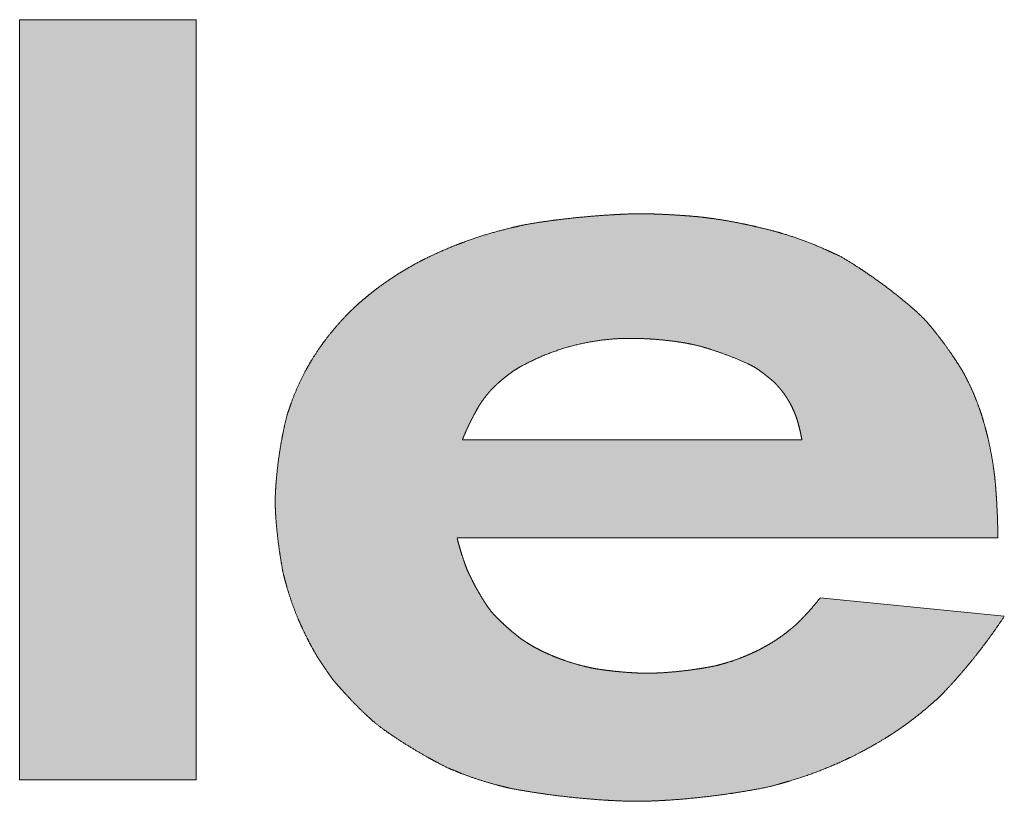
# Model space of a CAD drawing. Header units: millimetres. Extents: x 0 to 594, y 0 to 420.
# Tile 22 of 61: x 455.82 to 458.58, y 23.75 to 25.94. Entities that reach past the tile are written whole.
import ezdxf

# ---------------------------------------------------------------- set-up
doc = ezdxf.new("R2010")
doc.units = ezdxf.units.MM

# ---------------------------------------------------------------- blocks, each defined once
blk = doc.blocks.new('EV Logo')
at = {"linetype": 'Continuous'}
blk.add_hatch(color=7, dxfattribs=at).paths.add_polyline_path([(10.7165, 2.1379), (11.213, 2.1379), (11.213, 4.2758), (10.7165, 4.2758)], flags=0)
h = blk.add_hatch(color=7, dxfattribs=at)
edge = h.paths.add_edge_path(flags=0)
edge.add_line((11.9458, 2.8192), (13.4661, 2.8192))
edge.add_spline(control_points=[(13.4661, 2.8192), (13.4657, 2.8568), (13.4643, 2.8944), (13.4619, 2.932), (13.461, 2.9445), (13.4598, 2.962), (13.4578, 2.9844), (13.456, 2.9992), (13.4547, 3.0091), (13.454, 3.0141), (13.4499, 3.0437), (13.4443, 3.0731), (13.4374, 3.1022), (13.4356, 3.1096), (13.4319, 3.1243), (13.4257, 3.1462), (13.4208, 3.1625), (13.4173, 3.1731), (13.4155, 3.1783), (13.4143, 3.1817), (13.4137, 3.1835), (13.4049, 3.2085), (13.3946, 3.233), (13.3828, 3.2568), (13.3808, 3.2607), (13.3768, 3.2686), (13.371, 3.2806), (13.3586, 3.301), (13.348, 3.3173), (13.3396, 3.3298), (13.3228, 3.3547), (13.3049, 3.3789), (13.2861, 3.4023), (13.2782, 3.4122), (13.2622, 3.4315), (13.2345, 3.4576), (13.2153, 3.474), (13.2057, 3.482), (13.1706, 3.5112), (13.1341, 3.5387), (13.0962, 3.5642), (13.0773, 3.577), (13.0521, 3.5932), (13.0202, 3.6122), (13.0004, 3.6206), (12.9874, 3.6267), (12.9809, 3.6296), (12.9418, 3.6473), (12.9016, 3.6622), (12.8604, 3.6745), (12.8487, 3.678), (12.825, 3.6845), (12.7892, 3.6931), (12.7653, 3.6985), (12.7533, 3.701), (12.7232, 3.7073), (12.693, 3.7126), (12.6626, 3.7168), (12.6575, 3.7175), (12.6474, 3.7188), (12.6321, 3.7209), (12.609, 3.723), (12.5908, 3.7244), (12.5778, 3.7253), (12.5518, 3.7271), (12.5258, 3.7285), (12.4997, 3.7294), (12.4871, 3.7299), (12.462, 3.7306), (12.4241, 3.7294), (12.399, 3.7282), (12.3864, 3.7274), (12.3369, 3.7246), (12.2876, 3.7202), (12.2384, 3.7143), (12.2138, 3.7113), (12.1816, 3.7068), (12.1418, 3.7005), (12.1191, 3.6954), (12.104, 3.6919), (12.0964, 3.6901), (12.0512, 3.6794), (12.0067, 3.6659), (11.9631, 3.6496), (11.9495, 3.6446), (11.9226, 3.634), (11.8827, 3.6165), (11.8563, 3.6036), (11.8424, 3.5965), (11.8411, 3.5958), (11.8402, 3.5953), (11.8397, 3.5951), (11.8012, 3.5748), (11.7643, 3.5517), (11.7292, 3.5259), (11.7234, 3.5216), (11.7118, 3.5129), (11.6948, 3.4993), (11.6794, 3.4865), (11.6656, 3.4744), (11.6535, 3.463), (11.6456, 3.4552), (11.6417, 3.4513), (11.6182, 3.4278), (11.5964, 3.4026), (11.5764, 3.376), (11.5696, 3.367), (11.5565, 3.3487), (11.538, 3.3202), (11.5267, 3.3006), (11.5213, 3.2907), (11.5048, 3.2604), (11.4907, 3.2288), (11.4792, 3.1963), (11.4773, 3.1909), (11.4736, 3.18), (11.4678, 3.1637), (11.4607, 3.1338), (11.4557, 3.1094), (11.4523, 3.0905), (11.4455, 3.0528), (11.4406, 3.0148), (11.4374, 2.9765), (11.4365, 2.965), (11.4349, 2.9418), (11.4345, 2.9068), (11.436, 2.8837), (11.4368, 2.8721), (11.4392, 2.8408), (11.4427, 2.8095), (11.4472, 2.7784), (11.4494, 2.7629), (11.4529, 2.742), (11.4578, 2.7158), (11.4623, 2.6999), (11.4651, 2.6894), (11.4666, 2.6841), (11.4755, 2.6525), (11.4864, 2.6214), (11.4992, 2.5911), (11.503, 2.582), (11.5111, 2.5639), (11.5241, 2.537), (11.5333, 2.5195), (11.538, 2.5108), (11.5509, 2.4874), (11.5651, 2.4648), (11.5806, 2.443), (11.5832, 2.4394), (11.5884, 2.4321), (11.5961, 2.4212), (11.6108, 2.4038), (11.623, 2.39), (11.6324, 2.3798), (11.6512, 2.3593), (11.6707, 2.3395), (11.691, 2.3204), (11.6987, 2.3131), (11.7144, 2.2988), (11.7399, 2.2793), (11.7575, 2.2672), (11.7663, 2.2613), (11.7963, 2.2412), (11.8271, 2.2222), (11.8585, 2.2044), (11.8743, 2.1956), (11.8955, 2.1841), (11.9224, 2.1705), (11.9393, 2.1639), (11.9504, 2.1594), (11.9561, 2.1571), (11.9897, 2.1438), (12.0241, 2.1325), (12.0592, 2.1234), (12.065, 2.1219), (12.0767, 2.119), (12.0943, 2.1146), (12.1344, 2.1073), (12.1687, 2.1018), (12.1972, 2.0979), (12.2541, 2.0899), (12.3112, 2.0843), (12.3686, 2.0808), (12.3878, 2.0796), (12.4262, 2.0778), (12.4841, 2.078), (12.5225, 2.0801), (12.5417, 2.0813), (12.5997, 2.0852), (12.6575, 2.0914), (12.715, 2.0999), (12.7437, 2.1042), (12.7814, 2.1105), (12.8279, 2.1196), (12.8544, 2.1274), (12.8721, 2.1324), (12.8809, 2.135), (12.9337, 2.1508), (12.9853, 2.1704), (13.0352, 2.1937), (13.05, 2.2006), (13.0793, 2.2151), (13.1225, 2.2387), (13.1505, 2.2557), (13.1642, 2.2645), (13.2005, 2.2878), (13.235, 2.3135), (13.2677, 2.3416), (13.2732, 2.3463), (13.284, 2.3557), (13.3004, 2.3697), (13.326, 2.3964), (13.346, 2.4186), (13.3609, 2.4357), (13.4054, 2.4871), (13.4465, 2.5413), (13.484, 2.5981)], knot_values=[0, 0, 0, 0, 0.019747, 0.019747, 0.019747, 0.026331, 0.028949, 0.031566, 0.034184, 0.034184, 0.034184, 0.049887, 0.049887, 0.049887, 0.05387, 0.057853, 0.061837, 0.062793, 0.063749, 0.064705, 0.064705, 0.064705, 0.078628, 0.078628, 0.078628, 0.08095, 0.083271, 0.085593, 0.093488, 0.093488, 0.093488, 0.109274, 0.109274, 0.109274, 0.115882, 0.122489, 0.129096, 0.129096, 0.129096, 0.153057, 0.153057, 0.153057, 0.165041, 0.168794, 0.172546, 0.176299, 0.176299, 0.176299, 0.198803, 0.198803, 0.198803, 0.205242, 0.211681, 0.21812, 0.21812, 0.21812, 0.234241, 0.234241, 0.234241, 0.236928, 0.239615, 0.242302, 0.249149, 0.249149, 0.249149, 0.262842, 0.262842, 0.262842, 0.269456, 0.276071, 0.282686, 0.282686, 0.282686, 0.308698, 0.308698, 0.308698, 0.321706, 0.325775, 0.329843, 0.333912, 0.333912, 0.333912, 0.358313, 0.358313, 0.358313, 0.365913, 0.373513, 0.381112, 0.381384, 0.381656, 0.381927, 0.381927, 0.381927, 0.404744, 0.404744, 0.404744, 0.408549, 0.412355, 0.41616, 0.419069, 0.421978, 0.424887, 0.424887, 0.424887, 0.442331, 0.442331, 0.442331, 0.448256, 0.45418, 0.460105, 0.460105, 0.460105, 0.478208, 0.478208, 0.478208, 0.481228, 0.484247, 0.487267, 0.497332, 0.497332, 0.497332, 0.517456, 0.517456, 0.517456, 0.52355, 0.529645, 0.535739, 0.535739, 0.535739, 0.552233, 0.552233, 0.552233, 0.560481, 0.563356, 0.566231, 0.569106, 0.569106, 0.569106, 0.586347, 0.586347, 0.586347, 0.591556, 0.596766, 0.601976, 0.601976, 0.601976, 0.615986, 0.615986, 0.615986, 0.618323, 0.620659, 0.622995, 0.630298, 0.630298, 0.630298, 0.644901, 0.644901, 0.644901, 0.650487, 0.656073, 0.661658, 0.661658, 0.661658, 0.680631, 0.680631, 0.680631, 0.690118, 0.693285, 0.696452, 0.699618, 0.699618, 0.699618, 0.718609, 0.718609, 0.718609, 0.721775, 0.724942, 0.728108, 0.743188, 0.743188, 0.743188, 0.77334, 0.77334, 0.77334, 0.783442, 0.793544, 0.803645, 0.803645, 0.803645, 0.834149, 0.834149, 0.834149, 0.849403, 0.854224, 0.859045, 0.863865, 0.863865, 0.863865, 0.892769, 0.892769, 0.892769, 0.901354, 0.909938, 0.918523, 0.918523, 0.918523, 0.941117, 0.941117, 0.941117, 0.944885, 0.948653, 0.952421, 0.964322, 0.964322, 0.964322, 1, 1, 1, 1], weights=[1, 0.99976, 0.99976, 1, 1, 1, 1, 1, 1, 1, 0.999209, 0.999209, 1, 1, 1, 1, 1, 1, 1, 1, 1, 0.998801, 0.998801, 1, 1, 1, 1, 1, 1, 1, 0.99944, 0.99944, 1, 1, 1, 1, 1, 1, 0.999172, 0.999172, 1, 1, 1, 1, 1, 1, 1, 0.998484, 0.998484, 1, 1, 1, 1, 1, 1, 0.999582, 0.999582, 1, 1, 1, 1, 1, 1, 1, 0.99991, 0.99991, 1, 1, 1, 1, 1, 1, 0.999663, 0.999663, 1, 1, 1, 1, 1, 1, 1, 0.998729, 0.998729, 1, 1, 1, 1, 1, 1, 1, 1, 1, 0.998157, 0.998157, 1, 1, 1, 1, 1, 1, 1, 1, 1, 0.998378, 0.998378, 1, 1, 1, 1, 1, 1, 0.997926, 0.997926, 1, 1, 1, 1, 1, 1, 1, 0.999231, 0.999231, 1, 1, 1, 1, 1, 1, 0.999601, 0.999601, 1, 1, 1, 1, 1, 1, 1, 0.998693, 0.998693, 1, 1, 1, 1, 1, 1, 0.998922, 0.998922, 1, 1, 1, 1, 1, 1, 1, 0.99956, 0.99956, 1, 1, 1, 1, 1, 1, 0.999502, 0.999502, 1, 1, 1, 1, 1, 1, 1, 0.998717, 0.998717, 1, 1, 1, 1, 1, 1, 1, 0.999493, 0.999493, 1, 1, 1, 1, 1, 1, 0.999467, 0.999467, 1, 1, 1, 1, 1, 1, 1, 0.998179, 0.998179, 1, 1, 1, 1, 1, 1, 0.998425, 0.998425, 1, 1, 1, 1, 1, 1, 1, 0.998602, 0.998602, 1], degree=3, periodic=0)
edge.add_line((13.484, 2.5981), (12.9663, 2.6496))
edge.add_spline(control_points=[(12.9663, 2.6496), (12.9527, 2.6324), (12.9384, 2.6158), (12.9235, 2.5998), (12.9185, 2.5945), (12.9108, 2.5865), (12.9003, 2.576), (12.8916, 2.5688), (12.8859, 2.5639), (12.883, 2.5615), (12.8656, 2.5472), (12.8472, 2.5341), (12.8279, 2.5224), (12.8213, 2.5184), (12.8079, 2.5107), (12.7872, 2.5001), (12.7732, 2.4936), (12.7661, 2.4905), (12.7442, 2.481), (12.7218, 2.4729), (12.6989, 2.4662), (12.6951, 2.4651), (12.6874, 2.463), (12.676, 2.4597), (12.6529, 2.4551), (12.6337, 2.4518), (12.6183, 2.4495), (12.5875, 2.4449), (12.5566, 2.4416), (12.5256, 2.4396), (12.5166, 2.4391), (12.4986, 2.4381), (12.4715, 2.4378), (12.4535, 2.4386), (12.4445, 2.4391), (12.4216, 2.4404), (12.3987, 2.4424), (12.3758, 2.4451), (12.3644, 2.4465), (12.3492, 2.4485), (12.3304, 2.4514), (12.3192, 2.454), (12.3118, 2.4557), (12.3081, 2.4565), (12.2859, 2.4617), (12.264, 2.4682), (12.2425, 2.476), (12.2362, 2.4783), (12.2235, 2.4831), (12.2048, 2.4908), (12.1925, 2.4965), (12.1864, 2.4994), (12.1705, 2.5071), (12.155, 2.5158), (12.1401, 2.5254), (12.1377, 2.527), (12.1327, 2.5302), (12.1252, 2.535), (12.1135, 2.5441), (12.1044, 2.5517), (12.0976, 2.5575), (12.084, 2.5691), (12.0709, 2.5813), (12.0583, 2.594), (12.0535, 2.5988), (12.044, 2.6086), (12.0316, 2.6252), (12.0241, 2.6367), (12.0205, 2.6425), (12.0081, 2.6622), (11.9967, 2.6826), (11.9864, 2.7035), (11.9847, 2.707), (11.9813, 2.714), (11.976, 2.7244), (11.9705, 2.7385), (11.9668, 2.749), (11.9644, 2.756), (11.9573, 2.7768), (11.9511, 2.7979), (11.9458, 2.8192)], knot_values=[0, 0, 0, 0, 0.051846, 0.051846, 0.051846, 0.069133, 0.078024, 0.086915, 0.095806, 0.095806, 0.095806, 0.149116, 0.149116, 0.149116, 0.167393, 0.185671, 0.203949, 0.203949, 0.203949, 0.260296, 0.260296, 0.260296, 0.269692, 0.279088, 0.288485, 0.325265, 0.325265, 0.325265, 0.398808, 0.398808, 0.398808, 0.420117, 0.441425, 0.462733, 0.462733, 0.462733, 0.517128, 0.517128, 0.517128, 0.544329, 0.553325, 0.562322, 0.571318, 0.571318, 0.571318, 0.625274, 0.625274, 0.625274, 0.64125, 0.657227, 0.673203, 0.673203, 0.673203, 0.715089, 0.715089, 0.715089, 0.722073, 0.729057, 0.736041, 0.757169, 0.757169, 0.757169, 0.799416, 0.799416, 0.799416, 0.815589, 0.831763, 0.847936, 0.847936, 0.847936, 0.903076, 0.903076, 0.903076, 0.912269, 0.921462, 0.930655, 0.947995, 0.947995, 0.947995, 1, 1, 1, 1], weights=[1, 0.999415, 0.999415, 1, 1, 1, 1, 1, 1, 1, 0.998232, 0.998232, 1, 1, 1, 1, 1, 1, 0.998595, 0.998595, 1, 1, 1, 1, 1, 1, 1, 0.999407, 0.999407, 1, 1, 1, 1, 1, 1, 0.999692, 0.999692, 1, 1, 1, 1, 1, 1, 1, 0.998874, 0.998874, 1, 1, 1, 1, 1, 1, 0.998787, 0.998787, 1, 1, 1, 1, 1, 1, 1, 0.999485, 0.999485, 1, 1, 1, 1, 1, 1, 0.999119, 0.999119, 1, 1, 1, 1, 1, 1, 1, 0.999368, 0.999368, 1], degree=3, periodic=0)
edge = h.paths.add_edge_path(flags=0)
edge.add_spline(control_points=[(11.961, 3.0948), (11.9706, 3.1186), (11.9814, 3.1418), (11.9934, 3.1645), (11.9975, 3.172), (12.0025, 3.1812), (12.0087, 3.1919), (12.012, 3.1966), (12.0141, 3.1998), (12.0152, 3.2014), (12.0217, 3.2108), (12.0287, 3.2199), (12.0362, 3.2285), (12.0375, 3.23), (12.04, 3.2328), (12.0438, 3.2372), (12.0512, 3.2445), (12.0575, 3.2503), (12.0624, 3.2547), (12.0723, 3.2635), (12.0826, 3.2719), (12.0931, 3.2798), (12.0967, 3.2825), (12.1038, 3.2877), (12.115, 3.2949), (12.1227, 3.2992), (12.1265, 3.3013), (12.214, 3.3493), (12.3102, 3.3757), (12.4098, 3.3793), (12.4106, 3.3794), (12.4121, 3.3794), (12.4143, 3.3795), (12.4244, 3.3797), (12.4422, 3.3797), (12.4678, 3.3791), (12.4848, 3.3782), (12.4933, 3.3776), (12.5211, 3.3758), (12.5488, 3.3727), (12.5763, 3.3684), (12.5856, 3.3669), (12.6042, 3.3637), (12.6318, 3.3571), (12.6498, 3.3516), (12.6587, 3.3487), (12.6941, 3.3374), (12.7288, 3.324), (12.7625, 3.3085), (12.7661, 3.3068), (12.7734, 3.3034), (12.7838, 3.2976), (12.7904, 3.2931), (12.7937, 3.2909), (12.8035, 3.284), (12.813, 3.2768), (12.8223, 3.2692), (12.8269, 3.2654), (12.8327, 3.2604), (12.8397, 3.2541), (12.8431, 3.2503), (12.8454, 3.2478), (12.8466, 3.2465), (12.8535, 3.239), (12.8599, 3.231), (12.8658, 3.2227), (12.8679, 3.2198), (12.8718, 3.2139), (12.8775, 3.2047), (12.881, 3.1985), (12.8827, 3.1954), (12.888, 3.1855), (12.8927, 3.1753), (12.8967, 3.1649), (12.8974, 3.1631), (12.8987, 3.1596), (12.9007, 3.1544), (12.9031, 3.1464), (12.9048, 3.1401), (12.906, 3.1356), (12.9096, 3.1221), (12.9126, 3.1085), (12.915, 3.0948)], knot_values=[0, 0, 0, 0, 0.06401, 0.06401, 0.06401, 0.085355, 0.090123, 0.094891, 0.099658, 0.099658, 0.099658, 0.128253, 0.128253, 0.128253, 0.13302, 0.137788, 0.142556, 0.159095, 0.159095, 0.159095, 0.192166, 0.192166, 0.192166, 0.203181, 0.214195, 0.22521, 0.22521, 0.22521, 0.469835, 0.469835, 0.469835, 0.471711, 0.473587, 0.475463, 0.496764, 0.518065, 0.539365, 0.539365, 0.539365, 0.608867, 0.608867, 0.608867, 0.632382, 0.655898, 0.679414, 0.679414, 0.679414, 0.772094, 0.772094, 0.772094, 0.782026, 0.791959, 0.801891, 0.801891, 0.801891, 0.831762, 0.831762, 0.831762, 0.846701, 0.85095, 0.855199, 0.859448, 0.859448, 0.859448, 0.884929, 0.884929, 0.884929, 0.893837, 0.902745, 0.911652, 0.911652, 0.911652, 0.939612, 0.939612, 0.939612, 0.944274, 0.948937, 0.953599, 0.965202, 0.965202, 0.965202, 1, 1, 1, 1], weights=[1, 0.999062, 0.999062, 1, 1, 1, 1, 1, 1, 1, 0.998906, 0.998906, 1, 1, 1, 1, 1, 1, 1, 0.999443, 0.999443, 1, 1, 1, 1, 1, 1, 0.982024, 0.982024, 1, 1, 1, 1, 1, 1, 1, 1, 1, 0.999319, 0.999319, 1, 1, 1, 1, 1, 1, 0.998793, 0.998793, 1, 1, 1, 1, 1, 1, 0.999458, 0.999458, 1, 1, 1, 1, 1, 1, 1, 0.998672, 0.998672, 1, 1, 1, 1, 1, 1, 0.998656, 0.998656, 1, 1, 1, 1, 1, 1, 1, 0.999422, 0.999422, 1], degree=3, periodic=0)
edge.add_line((12.915, 3.0948), (11.961, 3.0948))
at = {"color": 7, "linetype": 'Continuous', "lineweight": 18}
for p, q in [((10.7165, 4.2758), (10.7165, 2.1379)), ((11.213, 4.2758), (10.7165, 4.2758)), ((11.213, 2.1379), (11.213, 4.2758)), ((11.961, 3.0948), (12.915, 3.0948)), ((11.9458, 2.8192), (13.4661, 2.8192)), ((12.9663, 2.6496), (13.484, 2.5981)), ((10.7165, 2.1379), (11.213, 2.1379))]:
    blk.add_line(p, q, dxfattribs=at)
for points, weights, knots in [([(13.4661, 2.8192), (13.4657, 2.8568), (13.4643, 2.8944), (13.4619, 2.932), (13.461, 2.9445), (13.4598, 2.962), (13.4578, 2.9844), (13.456, 2.9992), (13.4547, 3.0091), (13.454, 3.0141), (13.4499, 3.0437), (13.4443, 3.0731), (13.4374, 3.1022), (13.4356, 3.1096), (13.4319, 3.1243), (13.4257, 3.1462), (13.4208, 3.1625), (13.4173, 3.1731), (13.4155, 3.1783), (13.4143, 3.1817), (13.4137, 3.1835), (13.4049, 3.2085), (13.3946, 3.233), (13.3828, 3.2568), (13.3808, 3.2607), (13.3768, 3.2686), (13.371, 3.2806), (13.3586, 3.301), (13.348, 3.3173), (13.3396, 3.3298), (13.3228, 3.3547), (13.3049, 3.3789), (13.2861, 3.4023), (13.2782, 3.4122), (13.2622, 3.4315), (13.2345, 3.4576), (13.2153, 3.474), (13.2057, 3.482), (13.1706, 3.5112), (13.1341, 3.5387), (13.0962, 3.5642), (13.0773, 3.577), (13.0521, 3.5932), (13.0202, 3.6122), (13.0004, 3.6206), (12.9874, 3.6267), (12.9809, 3.6296), (12.9418, 3.6473), (12.9016, 3.6622), (12.8604, 3.6745), (12.8487, 3.678), (12.825, 3.6845), (12.7892, 3.6931), (12.7653, 3.6985), (12.7533, 3.701), (12.7232, 3.7073), (12.693, 3.7126), (12.6626, 3.7168), (12.6575, 3.7175), (12.6474, 3.7188), (12.6321, 3.7209), (12.609, 3.723), (12.5908, 3.7244), (12.5778, 3.7253), (12.5518, 3.7271), (12.5258, 3.7285), (12.4997, 3.7294), (12.4871, 3.7299), (12.462, 3.7306), (12.4241, 3.7294), (12.399, 3.7282), (12.3864, 3.7274), (12.3369, 3.7246), (12.2876, 3.7202), (12.2384, 3.7143), (12.2138, 3.7113), (12.1816, 3.7068), (12.1418, 3.7005), (12.1191, 3.6954), (12.104, 3.6919), (12.0964, 3.6901), (12.0512, 3.6794), (12.0067, 3.6659), (11.9631, 3.6496), (11.9495, 3.6446), (11.9226, 3.634), (11.8827, 3.6165), (11.8563, 3.6036), (11.8424, 3.5965), (11.8411, 3.5958), (11.8402, 3.5953), (11.8397, 3.5951), (11.8012, 3.5748), (11.7643, 3.5517), (11.7292, 3.5259), (11.7234, 3.5216), (11.7118, 3.5129), (11.6948, 3.4993), (11.6794, 3.4865), (11.6656, 3.4744), (11.6535, 3.463), (11.6456, 3.4552), (11.6417, 3.4513), (11.6182, 3.4278), (11.5964, 3.4026), (11.5764, 3.376), (11.5696, 3.367), (11.5565, 3.3487), (11.538, 3.3202), (11.5267, 3.3006), (11.5213, 3.2907), (11.5048, 3.2604), (11.4907, 3.2288), (11.4792, 3.1963), (11.4773, 3.1909), (11.4736, 3.18), (11.4678, 3.1637), (11.4607, 3.1338), (11.4557, 3.1094), (11.4523, 3.0905), (11.4455, 3.0528), (11.4406, 3.0148), (11.4374, 2.9765), (11.4365, 2.965), (11.4349, 2.9418), (11.4345, 2.9068), (11.436, 2.8837), (11.4368, 2.8721), (11.4392, 2.8408), (11.4427, 2.8095), (11.4472, 2.7784), (11.4494, 2.7629), (11.4529, 2.742), (11.4578, 2.7158), (11.4623, 2.6999), (11.4651, 2.6894), (11.4666, 2.6841), (11.4755, 2.6525), (11.4864, 2.6214), (11.4992, 2.5911), (11.503, 2.582), (11.5111, 2.5639), (11.5241, 2.537), (11.5333, 2.5195), (11.538, 2.5108), (11.5509, 2.4874), (11.5651, 2.4648), (11.5806, 2.443), (11.5832, 2.4394), (11.5884, 2.4321), (11.5961, 2.4212), (11.6108, 2.4038), (11.623, 2.39), (11.6324, 2.3798), (11.6512, 2.3593), (11.6707, 2.3395), (11.691, 2.3204), (11.6987, 2.3131), (11.7144, 2.2988), (11.7399, 2.2793), (11.7575, 2.2672), (11.7663, 2.2613), (11.7963, 2.2412), (11.8271, 2.2222), (11.8585, 2.2044), (11.8743, 2.1956), (11.8955, 2.1841), (11.9224, 2.1705), (11.9393, 2.1639), (11.9504, 2.1594), (11.9561, 2.1571), (11.9897, 2.1438), (12.0241, 2.1325), (12.0592, 2.1234), (12.065, 2.1219), (12.0767, 2.119), (12.0943, 2.1146), (12.1344, 2.1073), (12.1687, 2.1018), (12.1972, 2.0979), (12.2541, 2.0899), (12.3112, 2.0843), (12.3686, 2.0808), (12.3878, 2.0796), (12.4262, 2.0778), (12.4841, 2.078), (12.5225, 2.0801), (12.5417, 2.0813), (12.5997, 2.0852), (12.6575, 2.0914), (12.715, 2.0999), (12.7437, 2.1042), (12.7814, 2.1105), (12.8279, 2.1196), (12.8544, 2.1274), (12.8721, 2.1324), (12.8809, 2.135), (12.9337, 2.1508), (12.9853, 2.1704), (13.0352, 2.1937), (13.05, 2.2006), (13.0793, 2.2151), (13.1225, 2.2387), (13.1505, 2.2557), (13.1642, 2.2645), (13.2005, 2.2878), (13.235, 2.3135), (13.2677, 2.3416), (13.2732, 2.3463), (13.284, 2.3557), (13.3004, 2.3697), (13.326, 2.3964), (13.346, 2.4186), (13.3609, 2.4357), (13.4054, 2.4871), (13.4465, 2.5413), (13.484, 2.5981)], [1, 0.999760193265, 0.999760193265, 1, 1, 1, 1, 1, 1, 1, 0.999209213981, 0.999209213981, 1, 1, 1, 1, 1, 1, 1, 1, 1, 0.998801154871, 0.998801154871, 1, 1, 1, 1, 1, 1, 1, 0.999440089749, 0.999440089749, 1, 1, 1, 1, 1, 1, 0.999171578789, 0.999171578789, 1, 1, 1, 1, 1, 1, 1, 0.998483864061, 0.998483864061, 1, 1, 1, 1, 1, 1, 0.999582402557, 0.999582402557, 1, 1, 1, 1, 1, 1, 1, 0.99991020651, 0.99991020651, 1, 1, 1, 1, 1, 1, 0.999663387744, 0.999663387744, 1, 1, 1, 1, 1, 1, 1, 0.998728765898, 0.998728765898, 1, 1, 1, 1, 1, 1, 1, 1, 1, 0.998156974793, 0.998156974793, 1, 1, 1, 1, 1, 1, 1, 1, 1, 0.998377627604, 0.998377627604, 1, 1, 1, 1, 1, 1, 0.997925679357, 0.997925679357, 1, 1, 1, 1, 1, 1, 1, 0.999231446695, 0.999231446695, 1, 1, 1, 1, 1, 1, 0.999601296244, 0.999601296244, 1, 1, 1, 1, 1, 1, 1, 0.998692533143, 0.998692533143, 1, 1, 1, 1, 1, 1, 0.998921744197, 0.998921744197, 1, 1, 1, 1, 1, 1, 1, 0.999560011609, 0.999560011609, 1, 1, 1, 1, 1, 1, 0.999501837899, 0.999501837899, 1, 1, 1, 1, 1, 1, 1, 0.998717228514, 0.998717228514, 1, 1, 1, 1, 1, 1, 1, 0.999493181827, 0.999493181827, 1, 1, 1, 1, 1, 1, 0.999466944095, 0.999466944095, 1, 1, 1, 1, 1, 1, 1, 0.998178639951, 0.998178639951, 1, 1, 1, 1, 1, 1, 0.998424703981, 0.998424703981, 1, 1, 1, 1, 1, 1, 1, 0.998602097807, 0.998602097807, 1], [0, 0, 0, 0, 0.019747, 0.019747, 0.019747, 0.026331, 0.028949, 0.031566, 0.034184, 0.034184, 0.034184, 0.049887, 0.049887, 0.049887, 0.05387, 0.057853, 0.061837, 0.062793, 0.063749, 0.064705, 0.064705, 0.064705, 0.078628, 0.078628, 0.078628, 0.08095, 0.083271, 0.085593, 0.093488, 0.093488, 0.093488, 0.109274, 0.109274, 0.109274, 0.115882, 0.122489, 0.129096, 0.129096, 0.129096, 0.153057, 0.153057, 0.153057, 0.165041, 0.168794, 0.172546, 0.176299, 0.176299, 0.176299, 0.198803, 0.198803, 0.198803, 0.205242, 0.211681, 0.21812, 0.21812, 0.21812, 0.234241, 0.234241, 0.234241, 0.236928, 0.239615, 0.242302, 0.249149, 0.249149, 0.249149, 0.262842, 0.262842, 0.262842, 0.269456, 0.276071, 0.282686, 0.282686, 0.282686, 0.308698, 0.308698, 0.308698, 0.321706, 0.325775, 0.329843, 0.333912, 0.333912, 0.333912, 0.358313, 0.358313, 0.358313, 0.365913, 0.373513, 0.381112, 0.381384, 0.381656, 0.381927, 0.381927, 0.381927, 0.404744, 0.404744, 0.404744, 0.408549, 0.412355, 0.41616, 0.419069, 0.421978, 0.424887, 0.424887, 0.424887, 0.442331, 0.442331, 0.442331, 0.448256, 0.45418, 0.460105, 0.460105, 0.460105, 0.478208, 0.478208, 0.478208, 0.481228, 0.484247, 0.487267, 0.497332, 0.497332, 0.497332, 0.517456, 0.517456, 0.517456, 0.52355, 0.529645, 0.535739, 0.535739, 0.535739, 0.552233, 0.552233, 0.552233, 0.560481, 0.563356, 0.566231, 0.569106, 0.569106, 0.569106, 0.586347, 0.586347, 0.586347, 0.591556, 0.596766, 0.601976, 0.601976, 0.601976, 0.615986, 0.615986, 0.615986, 0.618323, 0.620659, 0.622995, 0.630298, 0.630298, 0.630298, 0.644901, 0.644901, 0.644901, 0.650487, 0.656073, 0.661658, 0.661658, 0.661658, 0.680631, 0.680631, 0.680631, 0.690118, 0.693285, 0.696452, 0.699618, 0.699618, 0.699618, 0.718609, 0.718609, 0.718609, 0.721775, 0.724942, 0.728108, 0.743188, 0.743188, 0.743188, 0.77334, 0.77334, 0.77334, 0.783442, 0.793544, 0.803645, 0.803645, 0.803645, 0.834149, 0.834149, 0.834149, 0.849403, 0.854224, 0.859045, 0.863865, 0.863865, 0.863865, 0.892769, 0.892769, 0.892769, 0.901354, 0.909938, 0.918523, 0.918523, 0.918523, 0.941117, 0.941117, 0.941117, 0.944885, 0.948653, 0.952421, 0.964322, 0.964322, 0.964322, 1, 1, 1, 1]), ([(12.915, 3.0948), (12.9126, 3.1085), (12.9096, 3.1221), (12.906, 3.1356), (12.9048, 3.1401), (12.9031, 3.1464), (12.9007, 3.1544), (12.8987, 3.1596), (12.8974, 3.1631), (12.8967, 3.1649), (12.8927, 3.1753), (12.888, 3.1855), (12.8827, 3.1954), (12.881, 3.1985), (12.8775, 3.2047), (12.8718, 3.2139), (12.8679, 3.2198), (12.8658, 3.2227), (12.8599, 3.231), (12.8535, 3.239), (12.8466, 3.2465), (12.8454, 3.2478), (12.8431, 3.2503), (12.8397, 3.2541), (12.8327, 3.2604), (12.8269, 3.2654), (12.8223, 3.2692), (12.813, 3.2768), (12.8035, 3.284), (12.7937, 3.2909), (12.7904, 3.2931), (12.7838, 3.2976), (12.7734, 3.3034), (12.7661, 3.3068), (12.7625, 3.3085), (12.7288, 3.324), (12.6941, 3.3374), (12.6587, 3.3487), (12.6498, 3.3516), (12.6318, 3.3571), (12.6042, 3.3637), (12.5856, 3.3669), (12.5763, 3.3684), (12.5488, 3.3727), (12.5211, 3.3758), (12.4933, 3.3776), (12.4848, 3.3782), (12.4678, 3.3791), (12.4422, 3.3797), (12.4244, 3.3797), (12.4143, 3.3795), (12.4121, 3.3794), (12.4106, 3.3794), (12.4098, 3.3793), (12.3102, 3.3757), (12.214, 3.3493), (12.1265, 3.3013), (12.1227, 3.2992), (12.115, 3.2949), (12.1038, 3.2877), (12.0967, 3.2825), (12.0931, 3.2798), (12.0826, 3.2719), (12.0723, 3.2635), (12.0624, 3.2547), (12.0575, 3.2503), (12.0512, 3.2445), (12.0438, 3.2372), (12.04, 3.2328), (12.0375, 3.23), (12.0362, 3.2285), (12.0287, 3.2199), (12.0217, 3.2108), (12.0152, 3.2014), (12.0141, 3.1998), (12.012, 3.1966), (12.0087, 3.1919), (12.0025, 3.1812), (11.9975, 3.172), (11.9934, 3.1645), (11.9814, 3.1418), (11.9706, 3.1186), (11.961, 3.0948)], [1, 0.99942198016, 0.99942198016, 1, 1, 1, 1, 1, 1, 1, 0.998656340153, 0.998656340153, 1, 1, 1, 1, 1, 1, 0.998672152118, 0.998672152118, 1, 1, 1, 1, 1, 1, 1, 0.999457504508, 0.999457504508, 1, 1, 1, 1, 1, 1, 0.998792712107, 0.998792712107, 1, 1, 1, 1, 1, 1, 0.999319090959, 0.999319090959, 1, 1, 1, 1, 1, 1, 1, 1, 1, 0.982023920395, 0.982023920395, 1, 1, 1, 1, 1, 1, 0.999443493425, 0.999443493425, 1, 1, 1, 1, 1, 1, 1, 0.998906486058, 0.998906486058, 1, 1, 1, 1, 1, 1, 1, 0.999062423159, 0.999062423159, 1], [0, 0, 0, 0, 0.034798, 0.034798, 0.034798, 0.046401, 0.051063, 0.055726, 0.060388, 0.060388, 0.060388, 0.088348, 0.088348, 0.088348, 0.097255, 0.106163, 0.115071, 0.115071, 0.115071, 0.140552, 0.140552, 0.140552, 0.144801, 0.14905, 0.153299, 0.168238, 0.168238, 0.168238, 0.198109, 0.198109, 0.198109, 0.208041, 0.217974, 0.227906, 0.227906, 0.227906, 0.320586, 0.320586, 0.320586, 0.344102, 0.367618, 0.391133, 0.391133, 0.391133, 0.460635, 0.460635, 0.460635, 0.481935, 0.503236, 0.524537, 0.526413, 0.528289, 0.530165, 0.530165, 0.530165, 0.77479, 0.77479, 0.77479, 0.785805, 0.796819, 0.807834, 0.807834, 0.807834, 0.840905, 0.840905, 0.840905, 0.857444, 0.862212, 0.86698, 0.871747, 0.871747, 0.871747, 0.900342, 0.900342, 0.900342, 0.905109, 0.909877, 0.914645, 0.93599, 0.93599, 0.93599, 1, 1, 1, 1]), ([(11.9458, 2.8192), (11.9511, 2.7979), (11.9573, 2.7768), (11.9644, 2.756), (11.9668, 2.749), (11.9705, 2.7385), (11.976, 2.7244), (11.9813, 2.714), (11.9847, 2.707), (11.9864, 2.7035), (11.9967, 2.6826), (12.0081, 2.6622), (12.0205, 2.6425), (12.0241, 2.6367), (12.0316, 2.6252), (12.044, 2.6086), (12.0535, 2.5988), (12.0583, 2.594), (12.0709, 2.5813), (12.084, 2.5691), (12.0976, 2.5575), (12.1044, 2.5517), (12.1135, 2.5441), (12.1252, 2.535), (12.1327, 2.5302), (12.1377, 2.527), (12.1401, 2.5254), (12.155, 2.5158), (12.1705, 2.5071), (12.1864, 2.4994), (12.1925, 2.4965), (12.2048, 2.4908), (12.2235, 2.4831), (12.2362, 2.4783), (12.2425, 2.476), (12.264, 2.4682), (12.2859, 2.4617), (12.3081, 2.4565), (12.3118, 2.4557), (12.3192, 2.454), (12.3304, 2.4514), (12.3492, 2.4485), (12.3644, 2.4465), (12.3758, 2.4451), (12.3987, 2.4424), (12.4216, 2.4404), (12.4445, 2.4391), (12.4535, 2.4386), (12.4715, 2.4378), (12.4986, 2.4381), (12.5166, 2.4391), (12.5256, 2.4396), (12.5566, 2.4416), (12.5875, 2.4449), (12.6183, 2.4495), (12.6337, 2.4518), (12.6529, 2.4551), (12.676, 2.4597), (12.6874, 2.463), (12.6951, 2.4651), (12.6989, 2.4662), (12.7218, 2.4729), (12.7442, 2.481), (12.7661, 2.4905), (12.7732, 2.4936), (12.7872, 2.5001), (12.8079, 2.5107), (12.8213, 2.5184), (12.8279, 2.5224), (12.8472, 2.5341), (12.8656, 2.5472), (12.883, 2.5615), (12.8859, 2.5639), (12.8916, 2.5688), (12.9003, 2.576), (12.9108, 2.5865), (12.9185, 2.5945), (12.9235, 2.5998), (12.9384, 2.6158), (12.9527, 2.6324), (12.9663, 2.6496)], [1, 0.999368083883, 0.999368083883, 1, 1, 1, 1, 1, 1, 1, 0.999119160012, 0.999119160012, 1, 1, 1, 1, 1, 1, 0.999484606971, 0.999484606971, 1, 1, 1, 1, 1, 1, 1, 0.998787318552, 0.998787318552, 1, 1, 1, 1, 1, 1, 0.998873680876, 0.998873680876, 1, 1, 1, 1, 1, 1, 1, 0.999691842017, 0.999691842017, 1, 1, 1, 1, 1, 1, 0.999407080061, 0.999407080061, 1, 1, 1, 1, 1, 1, 1, 0.998595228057, 0.998595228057, 1, 1, 1, 1, 1, 1, 0.998231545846, 0.998231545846, 1, 1, 1, 1, 1, 1, 1, 0.999414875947, 0.999414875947, 1], [0, 0, 0, 0, 0.052005, 0.052005, 0.052005, 0.069345, 0.078538, 0.087731, 0.096924, 0.096924, 0.096924, 0.152064, 0.152064, 0.152064, 0.168237, 0.184411, 0.200584, 0.200584, 0.200584, 0.242831, 0.242831, 0.242831, 0.263959, 0.270943, 0.277927, 0.284911, 0.284911, 0.284911, 0.326797, 0.326797, 0.326797, 0.342773, 0.35875, 0.374726, 0.374726, 0.374726, 0.428682, 0.428682, 0.428682, 0.437678, 0.446675, 0.455671, 0.482872, 0.482872, 0.482872, 0.537267, 0.537267, 0.537267, 0.558575, 0.579883, 0.601192, 0.601192, 0.601192, 0.674735, 0.674735, 0.674735, 0.711515, 0.720912, 0.730308, 0.739704, 0.739704, 0.739704, 0.796051, 0.796051, 0.796051, 0.814329, 0.832607, 0.850884, 0.850884, 0.850884, 0.904194, 0.904194, 0.904194, 0.913085, 0.921976, 0.930867, 0.948154, 0.948154, 0.948154, 1, 1, 1, 1])]:
    blk.add_rational_spline(points, weights, degree=3, knots=knots, dxfattribs=at)

msp = doc.modelspace()

# ---------------------------------------------------------------- block references
at = {"color": 7, "linetype": 'Continuous'}
msp.add_blockref('EV Logo', (445.1, 21.6682), dxfattribs=at)

doc.saveas('drawing.dxf')
